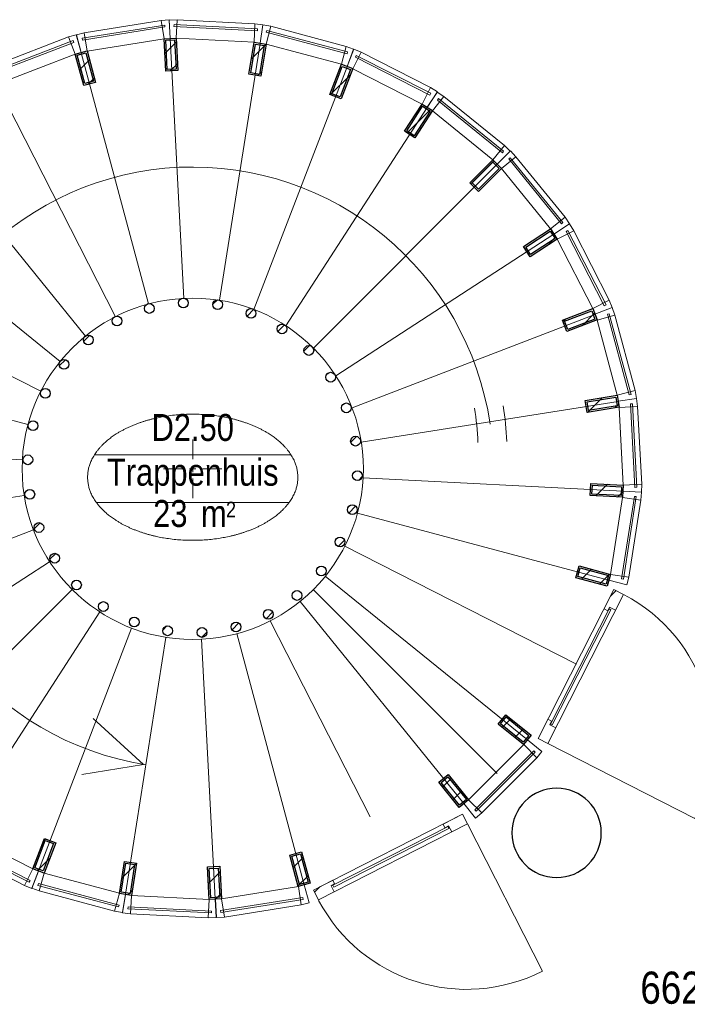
# Model space of a CAD drawing. Header units: millimetres. Extents: x -75976 to 232306, y 42824 to 140527.
# Tile 76 of 199: x 162237 to 166346, y 81215 to 87273. Entities that reach past the tile are written whole.
import ezdxf
from ezdxf.enums import TextEntityAlignment as Align

# ---------------------------------------------------------------- set-up
doc = ezdxf.new("R2010")
doc.units = ezdxf.units.MM
doc.header["$LTSCALE"] = 400
for name, color, linetype, lineweight in [('Binnenkozijnen', 140, 'Continuous', 15), ('Dimension', 7, 'Continuous', 9), ('mat-baksteen', 5, 'Continuous', 25), ('mat-beton (ihwg)', 5, 'Continuous', 25), ('mat-glas-hor', 140, 'Continuous', 15), ('mat-naaldhout', 140, 'Continuous', 15), ('mat-staal', 5, 'Continuous', 25), ('None', 7, 'Continuous', 9), ('Ruimtenummers', 5, 'Continuous', 25), ('Tekst', 140, 'Continuous', 15)]:
    doc.layers.add(name, color=color, linetype=linetype, lineweight=lineweight)
doc.layers.get('Dimension').off()
doc.styles.add('Arial Narrow', font='ARIALN.TTF', dxfattribs={"height": 222.25})

# ---------------------------------------------------------------- blocks, each defined once
blk = doc.blocks.new('*U594')
at = {"layer": 'mat-baksteen', "color": 43, "lineweight": 9}
for p, q in [((-6388.5, -1440), (-6388.5, -1560)), ((-6568.5, -1620), (-6448.5, -1620)), ((-6408.5, -1620), (-6368.5, -1620)), ((-6388.5, -1640), (-6388.5, -1600)), ((-6328.5, -1620), (-6208.5, -1620)), ((-6388.5, -1680), (-6388.5, -1800))]:
    blk.add_line(p, q, dxfattribs=at)
blk = doc.blocks.new('*X595')
at = {"layer": 'None', "lineweight": 9}
blk.add_line((-7209.5, -987), (-7171.7, -949.2), dxfattribs=at)
blk = doc.blocks.new('*X596')
at = {"layer": 'None', "lineweight": 25}
blk.add_line((-7389.7, -1591.4), (-7376.4, -1578.2), dxfattribs=at)
blk = doc.blocks.new('*X597')
at = {"layer": 'None', "lineweight": 9}
blk.add_line((-7414.1, -1757.2), (-7410.5, -1753.7), dxfattribs=at)
blk = doc.blocks.new('*X598')
at = {"layer": 'None', "lineweight": 9}
blk.add_line((-7364, -1990), (-7326.7, -1952.7), dxfattribs=at)
blk = doc.blocks.new('*X599')
at = {"layer": 'None', "lineweight": 9}
blk.add_line((-7267.4, -2176.3), (-7231.9, -2140.8), dxfattribs=at)
blk = doc.blocks.new('*X600')
at = {"layer": 'None', "lineweight": 9}
blk.add_line((-7131.6, -2323.2), (-7115, -2306.7), dxfattribs=at)
blk = doc.blocks.new('*X601')
at = {"layer": 'None', "lineweight": 9}
blk.add_line((-6573.1, -2613.3), (-6546.9, -2587.1), dxfattribs=at)
blk = doc.blocks.new('*X602')
at = {"layer": 'None', "lineweight": 9}
blk.add_line((-6333.9, -2657), (-6301.4, -2624.4), dxfattribs=at)
blk = doc.blocks.new('*X603')
at = {"layer": 'None', "lineweight": 25}
blk.add_line((-6146, -2610.5), (-6104.2, -2568.6), dxfattribs=at)
blk = doc.blocks.new('*X604')
at = {"layer": 'None', "lineweight": 9}
blk.add_line((-5937, -2542.9), (-5896.9, -2502.8), dxfattribs=at)
blk = doc.blocks.new('*X605')
at = {"layer": 'None', "lineweight": 9}
blk.add_line((-5492.5, -2098.4), (-5454, -2059.8), dxfattribs=at)
blk = doc.blocks.new('*X606')
at = {"layer": 'None', "lineweight": 25}
blk.add_line((-5428.3, -1892.7), (-5385.9, -1850.3), dxfattribs=at)
blk = doc.blocks.new('*X607')
at = {"layer": 'None', "lineweight": 9}
blk.add_line((-5368.1, -1691.1), (-5345.4, -1668.4), dxfattribs=at)
blk = doc.blocks.new('*X608')
at = {"layer": 'None', "lineweight": 9}
blk.add_line((-5416, -1456.2), (-5380.4, -1420.6), dxfattribs=at)
blk = doc.blocks.new('*X609')
at = {"layer": 'None', "lineweight": 9}
blk.add_line((-5563.5, -1038), (-5558.2, -1032.7), dxfattribs=at)
blk = doc.blocks.new('*X610')
at = {"layer": 'None', "lineweight": 9}
blk.add_line((-5703.9, -895.6), (-5670.6, -862.2), dxfattribs=at)
blk = doc.blocks.new('*X611')
at = {"layer": 'None', "lineweight": 9}
blk.add_line((-5865.6, -774.4), (-5824.5, -733.3), dxfattribs=at)
blk = doc.blocks.new('*X612')
at = {"layer": 'None', "lineweight": 9}
blk.add_line((-6054.3, -680.2), (-6012.7, -638.7), dxfattribs=at)
blk = doc.blocks.new('*X613')
at = {"layer": 'None', "lineweight": 9}
blk.add_line((-6264.5, -607.7), (-6236.5, -579.7), dxfattribs=at)
blk = doc.blocks.new('*X614')
at = {"layer": 'None', "lineweight": 9}
blk.add_line((-7059.7, -837.2), (-7021.3, -798.8), dxfattribs=at)
blk = doc.blocks.new('*U615')
at = {"layer": 'mat-staal', "lineweight": 25}
for centre in [(-6656.1, -633.6), (-6446.6, -599.4), (-6234.6, -609.6), (-6029.3, -663.6), (-6854, -710.6), (-5839.7, -759.2), (-7031.5, -827), (-5674.1, -892), (-7180.9, -977.8), (-5539.8, -1056.4), (-7295.8, -1156.3), (-5442.6, -1245.1), (-7371, -1354.8), (-5386.7, -1449.9), (-7403.2, -1564.7), (-5374.7, -1661.9), (-7391.2, -1776.6), (-5406.9, -1871.7), (-7335.3, -1981.4), (-5482.1, -2070.2), (-7238.1, -2170.1), (-5596.9, -2248.8), (-7103.8, -2334.5), (-5746.4, -2399.5), (-6938.2, -2467.4), (-6748.6, -2562.9), (-5923.9, -2516), (-6543.3, -2616.9), (-6331.3, -2627.1), (-6121.7, -2592.9)]:
    blk.add_circle(centre, 30, dxfattribs=at)
at = {"layer": 'None', "color": 43, "linetype": 'Continuous', "lineweight": 9}
for p, q in [((-6527.2, 1026.4), (-6443, -571.4)), ((-5974, 997.4), (-6223.8, -583)), ((-7074.4, 939.7), (-6659.9, -605.6)), ((-5438.8, 854), (-6011.8, -639.9)), ((-7591.6, 741.2), (-6864.8, -684.2)), ((-4945.2, 602.5), (-5816.3, -739.6)), ((-8056.2, 439.5), (-7049, -803.7)), ((-4514.7, 253.9), (-5645.7, -877.8)), ((-8448, 47.7), (-7204.3, -958.9)), ((-4166, -176.7), (-5507.7, -1048.5)), ((-8749.7, -416.9), (-7323.9, -1142.9)), ((-3914.5, -670.3), (-5408.1, -1244.1)), ((-8948.2, -934.1), (-7402.6, -1347.8)), ((-3771.1, -1205.4), (-5351.3, -1456.1)), ((-9034.9, -1481.3), (-7437.1, -1564.6)), ((-3742.1, -1758.7), (-5339.9, -1675.4)), ((-9005.9, -2034.6), (-7425.7, -1783.8)), ((-3828.8, -2305.8), (-5374.4, -1892.2)), ((-8862.5, -2569.7), (-7368.9, -1995.9)), ((-4027.3, -2823.1), (-5453.1, -2097.1)), ((-8611, -3063.3), (-7269.3, -2191.5)), ((-4329, -3287.7), (-5572.7, -2281.1)), ((-8262.3, -3493.8), (-7131.3, -2362.2)), ((-4514.6, -3493.8), (-5646.3, -2362.8)), ((-4720.8, -3679.4), (-5728, -2436.3)), ((-7831.8, -3842.5), (-6960.7, -2500.4)), ((-7338.2, -4094), (-6765.2, -2600.1)), ((-5297, -3762.2), (-5912.2, -2555.7)), ((-6803, -4237.4), (-6553.2, -2657)), ((-5702.6, -4179.7), (-6117.1, -2634.3)), ((-6249.8, -4266.4), (-6334, -2668.6))]:
    blk.add_line(p, q, dxfattribs=at)
at = {"layer": 'mat-staal'}
for name in ['*X613', '*X612', '*X611', '*X614', '*X610', '*X595', '*X609', '*X608', '*X596', '*X607', '*X597', '*X606', '*X598', '*X605', '*X599', '*X600', '*X604', '*X601', '*X603', '*X602']:
    blk.add_blockref(name, (0, 0), dxfattribs=at)
blk = doc.blocks.new('*X616')
at = {"layer": 'None', "lineweight": 5}
blk.add_line((-3817, -2402.8), (-3783.2, -2369), dxfattribs=at)
blk = doc.blocks.new('*U617')
at = {"layer": 'mat-glas-hor', "color": 140, "lineweight": 15}
blk.add_lwpolyline([(-4176.4, -3196.3), (-3815.9, -2487.8), (-3826.6, -2482.3), (-4187.1, -3190.8)], close=True, dxfattribs=at)
at = {"layer": 'mat-naaldhout', "color": 140, "linetype": 'Continuous', "lineweight": 15}
for points in [[(-3823.6, -2470.8), (-3834.9, -2493.1), (-3857.2, -2481.7), (-3796.4, -2362.3), (-3736.7, -2392.7), (-3786.1, -2489.8)], [(-4191.8, -3194.4), (-4180.4, -3172.1), (-4202.7, -3160.8), (-4263.5, -3280.2), (-4203.8, -3310.6), (-4154.3, -3213.4)]]:
    blk.add_lwpolyline(points, close=True, dxfattribs=at)
at = {"layer": 'None', "color": 43, "linetype": 'Continuous', "lineweight": 9}
blk.add_line((-3297.8, -3771.6), (-4203.8, -3310.6), dxfattribs=at)
at = {"layer": 'None', "color": 8, "lineweight": 5}
blk.add_lwpolyline([(-3796.4, -2362.3), (-3736.7, -2392.7), (-4203.8, -3310.6), (-4263.5, -3280.2)], close=True, dxfattribs=at)
at = {"layer": 'None', "color": 43, "linetype": 'Continuous', "lineweight": 9}
blk.add_arc((-4215.8, -3304.5), 1030, 333.03184, 62.06239, dxfattribs=at)
at = {"layer": 'mat-naaldhout', "color": 140}
blk.add_blockref('*X616', (0, 0), dxfattribs=at)
blk = doc.blocks.new('*U618')
at = {"layer": 'None', "color": 7}
blk.add_blockref('*U617', (0, 0), dxfattribs=at)
blk = doc.blocks.new('*U646')
at = {"layer": 'Binnenkozijnen', "color": 43, "lineweight": 9}
for p, q in [((-7152.5, 1037.5), (-7599.8, 865.2)), ((-7152.5, 1037.5), (-7111.5, 931.1)), ((-7111.5, 931.1), (-7558.9, 758.9)), ((-7599.8, 865.2), (-7558.9, 758.9))]:
    blk.add_line(p, q, dxfattribs=at)
at = {"layer": 'Binnenkozijnen', "lineweight": 15}
for p, q in [((-7125, 1014.8), (-7605, 830)), ((-7120.7, 1003.6), (-7600.7, 818.8)), ((-7125, 1014.8), (-7120.7, 1003.6)), ((-7605, 830), (-7600.7, 818.8))]:
    blk.add_line(p, q, dxfattribs=at)
at = {"layer": 'Binnenkozijnen', "color": 140, "lineweight": 15}
for points in [[(-7075.3, 940.8), (-7111.5, 931.1), (-7152.5, 1037.5), (-7104.9, 1050.9)], [(-7592.3, 741.8), (-7558.9, 758.9), (-7599.8, 865.2), (-7644.1, 843.3)]]:
    blk.add_lwpolyline(points, close=True, dxfattribs=at)
blk = doc.blocks.new('*X647')
at = {"layer": 'None', "lineweight": 9}
blk.add_line((-7085.4, 834.2), (-7024.2, 895.4), dxfattribs=at)
at = {"layer": 'None', "lineweight": 25}
blk.add_line((-7033.1, 745.1), (-6994.3, 783.9), dxfattribs=at)
blk = doc.blocks.new('*U648')
at = {"layer": 'mat-staal', "lineweight": 25}
for points in [[(-7111.5, 931.1), (-7039.1, 950.6), (-6987.2, 757.4), (-7059.6, 738)], [(-7099.2, 924), (-7046.1, 938.3), (-6999.4, 764.5), (-7052.5, 750.2)]]:
    blk.add_lwpolyline(points, close=True, dxfattribs=at)
at = {"layer": 'mat-staal'}
blk.add_blockref('*X647', (0, 0), dxfattribs=at)
blk = doc.blocks.new('*U649')
at = {"layer": 'Binnenkozijnen', "lineweight": 15}
for p, q in [((-6561.1, 1110.4), (-7069.1, 1029.4)), ((-6559.2, 1098.5), (-7067.2, 1017.6)), ((-6561.1, 1110.4), (-6559.2, 1098.5)), ((-7069.1, 1029.4), (-7067.2, 1017.6))]:
    blk.add_line(p, q, dxfattribs=at)
at = {"layer": 'Binnenkozijnen', "color": 43, "lineweight": 9}
for p, q in [((-6583.3, 1138.3), (-7056.7, 1062.8)), ((-6583.3, 1138.3), (-6565.3, 1025.7)), ((-7056.7, 1062.8), (-7038.7, 950.2)), ((-6565.3, 1025.7), (-7038.7, 950.2))]:
    blk.add_line(p, q, dxfattribs=at)
at = {"layer": 'Binnenkozijnen', "color": 140, "lineweight": 15}
for points in [[(-6527.9, 1027.7), (-6565.3, 1025.7), (-6583.3, 1138.3), (-6533.9, 1141.5)], [(-7074.9, 940.5), (-7038.7, 950.2), (-7056.7, 1062.8), (-7104.6, 1050.5)]]:
    blk.add_lwpolyline(points, close=True, dxfattribs=at)
blk = doc.blocks.new('*X650')
at = {"layer": 'None', "lineweight": 25}
blk.add_line((-6560.5, 934.9), (-6489.2, 1006.2), dxfattribs=at)
at = {"layer": 'None', "lineweight": 9}
blk.add_line((-6526.5, 827.5), (-6482, 871.9), dxfattribs=at)
blk = doc.blocks.new('*U651')
at = {"layer": 'mat-staal', "lineweight": 25}
for points in [[(-6565.3, 1025.7), (-6490.4, 1029.7), (-6479.8, 829.9), (-6554.7, 826)], [(-6554.8, 1016.2), (-6499.9, 1019.1), (-6490.3, 839.4), (-6545.2, 836.5)]]:
    blk.add_lwpolyline(points, close=True, dxfattribs=at)
at = {"layer": 'mat-staal'}
blk.add_blockref('*X650', (0, 0), dxfattribs=at)
blk = doc.blocks.new('*U652')
at = {"layer": 'Binnenkozijnen', "lineweight": 15}
for p, q in [((-6503.3, 1113), (-6504, 1101)), ((-5990.3, 1074.6), (-6504, 1101)), ((-5989.6, 1086.6), (-6503.3, 1113)), ((-5989.6, 1086.6), (-5990.3, 1074.6))]:
    blk.add_line(p, q, dxfattribs=at)
at = {"layer": 'Binnenkozijnen', "color": 43, "lineweight": 9}
for p, q in [((-6484.3, 1143.1), (-6490.1, 1029.2)), ((-6005.5, 1118.5), (-6484.3, 1143.1)), ((-6005.5, 1118.5), (-6011.4, 1004.6)), ((-6011.4, 1004.6), (-6490.1, 1029.2))]:
    blk.add_line(p, q, dxfattribs=at)
at = {"layer": 'Binnenkozijnen', "color": 140, "lineweight": 15}
for points in [[(-6527.6, 1027.2), (-6490.1, 1029.2), (-6484.3, 1143.1), (-6533.7, 1141.1)], [(-5974.3, 998.8), (-6011.4, 1004.6), (-6005.5, 1118.5), (-5956.6, 1111.4)]]:
    blk.add_lwpolyline(points, close=True, dxfattribs=at)
blk = doc.blocks.new('*X653')
at = {"layer": 'None', "lineweight": 25}
blk.add_line((-6027.5, 902.1), (-5937.4, 992.2), dxfattribs=at)
at = {"layer": 'None', "lineweight": 9}
blk.add_line((-5989.5, 798.7), (-5963.9, 824.4), dxfattribs=at)
blk = doc.blocks.new('*U654')
at = {"layer": 'mat-staal', "lineweight": 25}
for points in [[(-6011.4, 1004.6), (-5937.3, 992.9), (-5968.4, 795.4), (-6042.5, 807.1)], [(-6003.1, 993.2), (-5948.7, 984.6), (-5976.8, 806.8), (-6031.1, 815.4)]]:
    blk.add_lwpolyline(points, close=True, dxfattribs=at)
at = {"layer": 'mat-staal'}
blk.add_blockref('*X653', (0, 0), dxfattribs=at)
blk = doc.blocks.new('*U655')
at = {"layer": 'Binnenkozijnen', "color": 43, "lineweight": 9}
for p, q in [((-5907.7, 1102.6), (-5937.1, 992.5)), ((-5444.5, 979), (-5907.7, 1102.6)), ((-5473.9, 868.9), (-5937.1, 992.5)), ((-5444.5, 979), (-5473.9, 868.9))]:
    blk.add_line(p, q, dxfattribs=at)
at = {"layer": 'Binnenkozijnen', "lineweight": 15}
for p, q in [((-5932.6, 1077.2), (-5935.7, 1065.6)), ((-5438.7, 932.9), (-5935.7, 1065.6)), ((-5435.6, 944.5), (-5932.6, 1077.2)), ((-5435.6, 944.5), (-5438.7, 932.9))]:
    blk.add_line(p, q, dxfattribs=at)
at = {"layer": 'Binnenkozijnen', "color": 140, "lineweight": 15}
for points in [[(-5974.1, 998.3), (-5937.1, 992.5), (-5907.7, 1102.6), (-5956.4, 1110.9)], [(-5438.9, 855.4), (-5473.9, 868.9), (-5444.5, 979), (-5398.1, 961.9)]]:
    blk.add_lwpolyline(points, close=True, dxfattribs=at)
blk = doc.blocks.new('*X656')
at = {"layer": 'None', "lineweight": 9}
blk.add_line((-5541.8, 680.7), (-5418.4, 804.1), dxfattribs=at)
blk = doc.blocks.new('*U657')
at = {"layer": 'mat-staal', "lineweight": 25}
for points in [[(-5473.9, 868.9), (-5403.9, 842), (-5475.4, 655.3), (-5545.5, 682.1)], [(-5468.2, 855.9), (-5416.8, 836.3), (-5481.2, 668.2), (-5532.6, 687.8)]]:
    blk.add_lwpolyline(points, close=True, dxfattribs=at)
at = {"layer": 'mat-staal'}
blk.add_blockref('*X656', (0, 0), dxfattribs=at)
blk = doc.blocks.new('*U658')
at = {"layer": 'Binnenkozijnen', "color": 43, "lineweight": 9}
for p, q in [((-5352.1, 943.1), (-5403.7, 841.5)), ((-4924.7, 725.9), (-5352.1, 943.1)), ((-4976.4, 624.3), (-5403.7, 841.5)), ((-4924.7, 725.9), (-4976.4, 624.3))]:
    blk.add_line(p, q, dxfattribs=at)
at = {"layer": 'Binnenkozijnen', "lineweight": 15}
for p, q in [((-5381.7, 923.4), (-5387.2, 912.7)), ((-4928.6, 679.6), (-5387.2, 912.7)), ((-4923.2, 690.3), (-5381.7, 923.4)), ((-4923.2, 690.3), (-4928.6, 679.6))]:
    blk.add_line(p, q, dxfattribs=at)
at = {"layer": 'Binnenkozijnen', "color": 140, "lineweight": 15}
for points in [[(-5438.8, 854.9), (-5403.7, 841.5), (-5352.1, 943.1), (-5398, 961.4)], [(-4944.9, 603.9), (-4976.4, 624.3), (-4924.7, 725.9), (-4882.9, 699.5)]]:
    blk.add_lwpolyline(points, close=True, dxfattribs=at)
blk = doc.blocks.new('*X659')
at = {"layer": 'None', "lineweight": 25}
blk.add_line((-5069.3, 446.1), (-4924.7, 590.7), dxfattribs=at)
blk = doc.blocks.new('*U660')
at = {"layer": 'mat-staal', "lineweight": 25}
for points in [[(-4976.4, 624.3), (-4913.5, 583.5), (-5022.3, 415.7), (-5085.2, 456.5)], [(-4973.5, 610.5), (-4927.3, 580.5), (-5025.2, 429.5), (-5071.4, 459.4)]]:
    blk.add_lwpolyline(points, close=True, dxfattribs=at)
at = {"layer": 'mat-staal'}
blk.add_blockref('*X659', (0, 0), dxfattribs=at)
blk = doc.blocks.new('*U661')
at = {"layer": 'Binnenkozijnen', "color": 43, "lineweight": 9}
for p, q in [((-4842.2, 670.5), (-4913.9, 581.8)), ((-4469.5, 369), (-4842.2, 670.5)), ((-4541.2, 280.4), (-4913.9, 581.8)), ((-4469.5, 369), (-4541.2, 280.4))]:
    blk.add_line(p, q, dxfattribs=at)
at = {"layer": 'Binnenkozijnen', "lineweight": 15}
for p, q in [((-4875.3, 657.4), (-4882.9, 648.1)), ((-4482.9, 324.6), (-4882.9, 648.1)), ((-4475.4, 333.9), (-4875.3, 657.4)), ((-4475.4, 333.9), (-4482.9, 324.6))]:
    blk.add_line(p, q, dxfattribs=at)
at = {"layer": 'Binnenkozijnen', "color": 140, "lineweight": 15}
for points in [[(-4945.4, 602.2), (-4913.9, 581.8), (-4842.2, 670.5), (-4883.3, 697.9)], [(-4514.7, 253.9), (-4541.2, 280.4), (-4469.5, 369), (-4434.1, 334.5)]]:
    blk.add_lwpolyline(points, close=True, dxfattribs=at)
blk = doc.blocks.new('*X662')
at = {"layer": 'None', "lineweight": 9}
blk.add_line((-4676, 132.3), (-4534.6, 273.8), dxfattribs=at)
blk = doc.blocks.new('*U663')
at = {"layer": 'mat-staal', "lineweight": 25}
for points in [[(-4541.2, 280.4), (-4488.1, 227.4), (-4629.5, 85.9), (-4682.6, 138.9)], [(-4541.2, 266.2), (-4502.3, 227.3), (-4629.5, 100), (-4668.4, 138.9)]]:
    blk.add_lwpolyline(points, close=True, dxfattribs=at)
at = {"layer": 'mat-staal'}
blk.add_blockref('*X662', (0, 0), dxfattribs=at)
blk = doc.blocks.new('*U664')
at = {"layer": 'Binnenkozijnen', "color": 43, "lineweight": 9}
for p, q in [((-4399.2, 300.1), (-4487.8, 228.2)), ((-4097.2, -72.2), (-4399.2, 300.1)), ((-4185.7, -144), (-4487.8, 228.2)), ((-4097.2, -72.2), (-4185.7, -144))]:
    blk.add_line(p, q, dxfattribs=at)
at = {"layer": 'Binnenkozijnen', "lineweight": 15}
for p, q in [((-4434.3, 294.1), (-4443.7, 286.6)), ((-4119.5, -112.9), (-4443.7, 286.6)), ((-4110.2, -105.3), (-4434.3, 294.1)), ((-4110.2, -105.3), (-4119.5, -112.9))]:
    blk.add_line(p, q, dxfattribs=at)
at = {"layer": 'Binnenkozijnen', "color": 140, "lineweight": 15}
for points in [[(-4514.3, 254.7), (-4487.8, 228.2), (-4399.2, 300.1), (-4433.8, 335.4)], [(-4165.3, -175.5), (-4185.7, -144), (-4097.2, -72.2), (-4069.7, -113.3)]]:
    blk.add_lwpolyline(points, close=True, dxfattribs=at)
blk = doc.blocks.new('*X665')
at = {"layer": 'None', "lineweight": 9}
blk.add_line((-4207.4, -247.6), (-4153.4, -193.6), dxfattribs=at)
blk = doc.blocks.new('*U666')
at = {"layer": 'mat-staal', "lineweight": 25}
for points in [[(-4185.7, -144), (-4144.8, -206.9), (-4312.5, -315.9), (-4353.4, -253.1)], [(-4188.6, -157.9), (-4158.6, -204), (-4309.5, -302.1), (-4339.5, -256)]]:
    blk.add_lwpolyline(points, close=True, dxfattribs=at)
at = {"layer": 'mat-staal'}
blk.add_blockref('*X665', (0, 0), dxfattribs=at)
blk = doc.blocks.new('*U667')
at = {"layer": 'Binnenkozijnen', "color": 43, "lineweight": 9}
for p, q in [((-4043.5, -155.5), (-4145, -207.3)), ((-3825.5, -582.4), (-4043.5, -155.5)), ((-3927, -634.3), (-4145, -207.3)), ((-3825.5, -582.4), (-3927, -634.3))]:
    blk.add_line(p, q, dxfattribs=at)
at = {"layer": 'Binnenkozijnen', "lineweight": 15}
for p, q in [((-4079.1, -154), (-4089.8, -159.5)), ((-3855.8, -617.5), (-4089.8, -159.5)), ((-3845.1, -612.1), (-4079.1, -154)), ((-3845.1, -612.1), (-3855.8, -617.5))]:
    blk.add_line(p, q, dxfattribs=at)
at = {"layer": 'Binnenkozijnen', "color": 140, "lineweight": 15}
for points in [[(-4165.5, -175.9), (-4145, -207.3), (-4043.5, -155.5), (-4070, -113.7)], [(-3913.5, -669.3), (-3927, -634.3), (-3825.5, -582.4), (-3807.1, -628.3)]]:
    blk.add_lwpolyline(points, close=True, dxfattribs=at)
blk = doc.blocks.new('*X668')
at = {"layer": 'None', "lineweight": 25}
blk.add_line((-3992.5, -739.8), (-3915.9, -663.2), dxfattribs=at)
at = {"layer": 'None', "lineweight": 9}
blk.add_line((-4109.9, -715.8), (-4091.8, -697.6), dxfattribs=at)
blk = doc.blocks.new('*U669')
at = {"layer": 'mat-staal', "lineweight": 25}
for points in [[(-3927, -634.3), (-3900, -704.3), (-4086.7, -776.1), (-4113.6, -706.1)], [(-3932.7, -647.2), (-3913, -698.5), (-4081, -763.1), (-4100.7, -711.8)]]:
    blk.add_lwpolyline(points, close=True, dxfattribs=at)
at = {"layer": 'mat-staal'}
blk.add_blockref('*X668', (0, 0), dxfattribs=at)
blk = doc.blocks.new('*U670')
at = {"layer": 'Binnenkozijnen', "lineweight": 15}
for p, q in [((-3824.8, -666.2), (-3836.4, -669.3)), ((-3691.1, -1162.9), (-3824.8, -666.2)), ((-3702.7, -1166), (-3836.4, -669.3)), ((-3691.1, -1162.9), (-3702.7, -1166))]:
    blk.add_line(p, q, dxfattribs=at)
at = {"layer": 'Binnenkozijnen', "color": 43, "lineweight": 9}
for p, q in [((-3790.3, -675), (-3900.4, -704.6)), ((-3775.8, -1167.6), (-3900.4, -704.6)), ((-3665.7, -1137.9), (-3790.3, -675)), ((-3665.7, -1137.9), (-3775.8, -1167.6))]:
    blk.add_line(p, q, dxfattribs=at)
at = {"layer": 'Binnenkozijnen', "color": 140, "lineweight": 15}
for points in [[(-3913.9, -669.7), (-3900.4, -704.6), (-3790.3, -675), (-3807.5, -628.7)], [(-3769.9, -1204.6), (-3775.8, -1167.6), (-3665.7, -1137.9), (-3657.3, -1186.7)]]:
    blk.add_lwpolyline(points, close=True, dxfattribs=at)
blk = doc.blocks.new('*X671')
at = {"layer": 'None', "lineweight": 25}
blk.add_line((-3959.8, -1272.8), (-3869.5, -1182.5), dxfattribs=at)
at = {"layer": 'None', "lineweight": 9}
blk.add_line((-3791.6, -1246), (-3767.2, -1221.6), dxfattribs=at)
blk = doc.blocks.new('*U672')
at = {"layer": 'mat-staal', "lineweight": 25}
for points in [[(-3775.8, -1167.6), (-3764, -1241.6), (-3961.5, -1273.1), (-3973.3, -1199)], [(-3784.1, -1179), (-3775.5, -1233.3), (-3953.2, -1261.6), (-3961.9, -1207.3)]]:
    blk.add_lwpolyline(points, close=True, dxfattribs=at)
at = {"layer": 'mat-staal'}
blk.add_blockref('*X671', (0, 0), dxfattribs=at)
blk = doc.blocks.new('*U673')
at = {"layer": 'Binnenkozijnen', "color": 43, "lineweight": 9}
for p, q in [((-3650.6, -1235.9), (-3764.4, -1242)), ((-3738.8, -1720.7), (-3764.4, -1242)), ((-3625, -1714.6), (-3650.6, -1235.9)), ((-3625, -1714.6), (-3738.8, -1720.7))]:
    blk.add_line(p, q, dxfattribs=at)
at = {"layer": 'Binnenkozijnen', "lineweight": 15}
for p, q in [((-3682.5, -1220.1), (-3694.5, -1220.7)), ((-3667, -1734.3), (-3694.5, -1220.7)), ((-3655, -1733.7), (-3682.5, -1220.1)), ((-3655, -1733.7), (-3667, -1734.3))]:
    blk.add_line(p, q, dxfattribs=at)
at = {"layer": 'Binnenkozijnen', "color": 140, "lineweight": 15}
for points in [[(-3770.3, -1204.9), (-3764.4, -1242), (-3650.6, -1235.9), (-3657.8, -1187)], [(-3740.8, -1758.1), (-3738.8, -1720.7), (-3625, -1714.6), (-3626.9, -1764)]]:
    blk.add_lwpolyline(points, close=True, dxfattribs=at)
blk = doc.blocks.new('*X674')
at = {"layer": 'None', "lineweight": 25}
blk.add_line((-3908.3, -1787), (-3836.9, -1715.6), dxfattribs=at)
at = {"layer": 'None', "lineweight": 9}
blk.add_line((-3773.9, -1794), (-3740.9, -1761), dxfattribs=at)
blk = doc.blocks.new('*U675')
at = {"layer": 'mat-staal', "lineweight": 25}
for points in [[(-3738.8, -1720.7), (-3742.7, -1795.6), (-3942.5, -1785.2), (-3938.6, -1710.3)], [(-3749.4, -1730.1), (-3752.2, -1785.1), (-3932, -1775.8), (-3929.1, -1720.8)]]:
    blk.add_lwpolyline(points, close=True, dxfattribs=at)
at = {"layer": 'mat-staal'}
blk.add_blockref('*X674', (0, 0), dxfattribs=at)
blk = doc.blocks.new('*U676')
at = {"layer": 'Binnenkozijnen', "color": 43, "lineweight": 9}
for p, q in [((-3817.7, -2269.4), (-3743.2, -1795.8)), ((-3630.6, -1813.5), (-3743.2, -1795.8)), ((-3705.1, -2287.1), (-3630.6, -1813.5)), ((-3705.1, -2287.1), (-3817.7, -2269.4))]:
    blk.add_line(p, q, dxfattribs=at)
at = {"layer": 'Binnenkozijnen', "lineweight": 15}
for p, q in [((-3750.3, -2297.7), (-3670.3, -1789.5)), ((-3738.4, -2299.5), (-3658.5, -1791.4)), ((-3658.5, -1791.4), (-3670.3, -1789.5)), ((-3738.4, -2299.5), (-3750.3, -2297.7))]:
    blk.add_line(p, q, dxfattribs=at)
at = {"layer": 'Binnenkozijnen', "color": 140, "lineweight": 15}
for points in [[(-3741.3, -1758.3), (-3743.2, -1795.8), (-3630.6, -1813.5), (-3627.4, -1764.2)], [(-3827.4, -2305.6), (-3817.7, -2269.4), (-3705.1, -2287.1), (-3717.2, -2335)]]:
    blk.add_lwpolyline(points, close=True, dxfattribs=at)
blk = doc.blocks.new('*X677')
at = {"layer": 'None', "lineweight": 9}
blk.add_line((-3996.3, -2299.3), (-3935.1, -2238), dxfattribs=at)
at = {"layer": 'None', "lineweight": 25}
blk.add_line((-3884.7, -2329.1), (-3823.5, -2267.8), dxfattribs=at)
blk = doc.blocks.new('*U678')
at = {"layer": 'mat-staal', "lineweight": 25}
for points in [[(-3817.7, -2269.4), (-3837, -2341.8), (-4030.3, -2290.2), (-4010.9, -2217.7)], [(-3829.9, -2276.4), (-3844.1, -2329.6), (-4018, -2283.1), (-4003.8, -2230)]]:
    blk.add_lwpolyline(points, close=True, dxfattribs=at)
at = {"layer": 'mat-staal'}
blk.add_blockref('*X677', (0, 0), dxfattribs=at)
blk = doc.blocks.new('*U679')
at = {"layer": 'Binnenkozijnen', "color": 43, "lineweight": 9}
for p, q in [((-7332.6, -4217.6), (-7303.2, -4107.4)), ((-7303.2, -4107.4), (-6840, -4231.2)), ((-7332.6, -4217.6), (-6869.5, -4341.4)), ((-6869.5, -4341.4), (-6840, -4231.2))]:
    blk.add_line(p, q, dxfattribs=at)
at = {"layer": 'Binnenkozijnen', "lineweight": 15}
for p, q in [((-7341.5, -4183.1), (-7338.4, -4171.5)), ((-7338.4, -4171.5), (-6841.5, -4304.3)), ((-7341.5, -4183.1), (-6844.6, -4315.9)), ((-6844.6, -4315.9), (-6841.5, -4304.3))]:
    blk.add_line(p, q, dxfattribs=at)
at = {"layer": 'Binnenkozijnen', "color": 140, "lineweight": 15}
for points in [[(-7338.2, -4094), (-7303.2, -4107.4), (-7332.6, -4217.6), (-7379, -4200.4)], [(-6803, -4237.1), (-6840, -4231.2), (-6869.5, -4341.4), (-6820.7, -4349.7)]]:
    blk.add_lwpolyline(points, close=True, dxfattribs=at)
blk = doc.blocks.new('*X680')
at = {"layer": 'None', "lineweight": 9}
blk.add_line((-7310, -3915.9), (-7291.7, -3897.6), dxfattribs=at)
at = {"layer": 'None', "lineweight": 25}
blk.add_line((-7344.3, -4091.6), (-7267.7, -4015), dxfattribs=at)
blk = doc.blocks.new('*U681')
at = {"layer": 'mat-staal', "lineweight": 25}
for points in [[(-7303.2, -4107.4), (-7373.2, -4080.6), (-7301.6, -3893.8), (-7231.5, -3920.7)], [(-7308.9, -4094.5), (-7360.3, -4074.8), (-7295.8, -3906.8), (-7244.4, -3926.4)]]:
    blk.add_lwpolyline(points, close=True, dxfattribs=at)
at = {"layer": 'mat-staal'}
blk.add_blockref('*X680', (0, 0), dxfattribs=at)
blk = doc.blocks.new('*U682')
at = {"layer": 'Binnenkozijnen', "color": 43, "lineweight": 9}
for p, q in [((-7852.2, -3965.9), (-7800.5, -3864.3)), ((-7800.5, -3864.3), (-7373.2, -4081.5)), ((-7852.2, -3965.9), (-7424.8, -4183.1)), ((-7424.8, -4183.1), (-7373.2, -4081.5))]:
    blk.add_line(p, q, dxfattribs=at)
at = {"layer": 'Binnenkozijnen', "lineweight": 15}
for p, q in [((-7853.7, -3930.4), (-7848.3, -3919.7)), ((-7853.7, -3930.4), (-7395.2, -4163.4)), ((-7848.3, -3919.7), (-7389.7, -4152.7)), ((-7395.2, -4163.4), (-7389.7, -4152.7))]:
    blk.add_line(p, q, dxfattribs=at)
at = {"layer": 'Binnenkozijnen', "color": 140, "lineweight": 15}
for points in [[(-7832, -3843.9), (-7800.5, -3864.3), (-7852.2, -3965.9), (-7894, -3939.6)], [(-7338.1, -4094.9), (-7373.2, -4081.5), (-7424.8, -4183.1), (-7378.9, -4201.4)]]:
    blk.add_lwpolyline(points, close=True, dxfattribs=at)
blk = doc.blocks.new('*X688')
at = {"layer": 'None', "lineweight": 9}
blk.add_line((-5770.1, -4073.1), (-5708.9, -4011.9), dxfattribs=at)
at = {"layer": 'None', "lineweight": 25}
blk.add_line((-5740.2, -4184.6), (-5679, -4123.4), dxfattribs=at)
blk = doc.blocks.new('*U689')
at = {"layer": 'mat-staal', "lineweight": 25}
for points in [[(-5666.5, -4170), (-5738.9, -4189.4), (-5790.7, -3996.3), (-5718.3, -3976.8)], [(-5678.7, -4162.9), (-5731.9, -4177.2), (-5778.5, -4003.3), (-5725.4, -3989.1)]]:
    blk.add_lwpolyline(points, close=True, dxfattribs=at)
at = {"layer": 'mat-staal'}
blk.add_blockref('*X688', (0, 0), dxfattribs=at)
blk = doc.blocks.new('*U690')
at = {"layer": 'Binnenkozijnen', "color": 43, "lineweight": 9}
for p, q in [((-6211.8, -4265.6), (-5738.4, -4190.2)), ((-5720.4, -4302.8), (-5738.4, -4190.2)), ((-6193.8, -4378.2), (-6211.8, -4265.6)), ((-6193.8, -4378.2), (-5720.4, -4302.8))]:
    blk.add_line(p, q, dxfattribs=at)
at = {"layer": 'Binnenkozijnen', "lineweight": 15}
for p, q in [((-6217.9, -4338.5), (-5709.9, -4257.6)), ((-6216, -4350.4), (-5708, -4269.4)), ((-5708, -4269.4), (-5709.9, -4257.6)), ((-6216, -4350.4), (-6217.9, -4338.5))]:
    blk.add_line(p, q, dxfattribs=at)
at = {"layer": 'Binnenkozijnen', "color": 140, "lineweight": 15}
for points in [[(-5702.1, -4180.4), (-5738.4, -4190.2), (-5720.4, -4302.8), (-5672.5, -4290.5)], [(-6249.2, -4267.6), (-6211.8, -4265.6), (-6193.8, -4378.2), (-6243.1, -4381.5)]]:
    blk.add_lwpolyline(points, close=True, dxfattribs=at)
blk = doc.blocks.new('*X691')
at = {"layer": 'None', "lineweight": 25}
blk.add_line((-6291.9, -4170.6), (-6220.6, -4099.3), dxfattribs=at)
at = {"layer": 'None', "lineweight": 9}
blk.add_line((-6247.4, -4267.5), (-6213.5, -4233.6), dxfattribs=at)
blk = doc.blocks.new('*U692')
at = {"layer": 'mat-staal', "lineweight": 25}
for points in [[(-6211.8, -4265.6), (-6286.7, -4269.6), (-6297.3, -4069.9), (-6222.4, -4065.9)], [(-6222.3, -4256.2), (-6277.2, -4259.1), (-6286.7, -4079.4), (-6231.8, -4076.4)]]:
    blk.add_lwpolyline(points, close=True, dxfattribs=at)
at = {"layer": 'mat-staal'}
blk.add_blockref('*X691', (0, 0), dxfattribs=at)
blk = doc.blocks.new('*U693')
at = {"layer": 'Binnenkozijnen', "color": 43, "lineweight": 9}
for p, q in [((-6771.5, -4358.4), (-6765.7, -4244.6)), ((-6765.7, -4244.6), (-6286.9, -4269.2)), ((-6292.8, -4383), (-6286.9, -4269.2)), ((-6771.5, -4358.4), (-6292.8, -4383))]:
    blk.add_line(p, q, dxfattribs=at)
at = {"layer": 'Binnenkozijnen', "lineweight": 15}
for p, q in [((-6787.4, -4326.6), (-6786.8, -4314.6)), ((-6787.4, -4326.6), (-6273.7, -4353)), ((-6786.8, -4314.6), (-6273.1, -4341)), ((-6273.7, -4353), (-6273.1, -4341))]:
    blk.add_line(p, q, dxfattribs=at)
at = {"layer": 'Binnenkozijnen', "color": 140, "lineweight": 15}
for points in [[(-6802.7, -4238.7), (-6765.7, -4244.6), (-6771.5, -4358.4), (-6820.5, -4351.4)], [(-6249.5, -4267.2), (-6286.9, -4269.2), (-6292.8, -4383), (-6243.4, -4381)]]:
    blk.add_lwpolyline(points, close=True, dxfattribs=at)
blk = doc.blocks.new('*X694')
at = {"layer": 'None', "lineweight": 25}
blk.add_line((-6824.8, -4137.8), (-6734.6, -4047.6), dxfattribs=at)
at = {"layer": 'None', "lineweight": 9}
blk.add_line((-6786.8, -4241.2), (-6761.1, -4215.5), dxfattribs=at)
blk = doc.blocks.new('*U695')
at = {"layer": 'mat-staal', "lineweight": 25}
for points in [[(-6765.7, -4244.6), (-6839.8, -4232.9), (-6808.6, -4035.3), (-6734.5, -4047)], [(-6774, -4233.1), (-6828.3, -4224.6), (-6800.3, -4046.8), (-6746, -4055.3)]]:
    blk.add_lwpolyline(points, close=True, dxfattribs=at)
at = {"layer": 'mat-staal'}
blk.add_blockref('*X694', (0, 0), dxfattribs=at)
blk = doc.blocks.new('*X696')
at = {"layer": 'None', "lineweight": 25}
blk.add_line((-4483.7, -3210.9), (-4430.4, -3157.6), dxfattribs=at)
at = {"layer": 'None', "lineweight": 9}
blk.add_line((-4405.5, -3274.1), (-4352.2, -3220.8), dxfattribs=at)
blk = doc.blocks.new('*U697')
at = {"layer": 'mat-staal', "lineweight": 25}
for points in [[(-4305.5, -3258.6), (-4352.7, -3316.9), (-4508.1, -3191.1), (-4461, -3132.8)], [(-4319.6, -3260.1), (-4354.2, -3302.8), (-4494.1, -3189.6), (-4459.5, -3146.8)]]:
    blk.add_lwpolyline(points, close=True, dxfattribs=at)
at = {"layer": 'mat-staal'}
blk.add_blockref('*X696', (0, 0), dxfattribs=at)
blk = doc.blocks.new('*U698')
at = {"layer": 'Binnenkozijnen', "color": 43, "lineweight": 9}
for p, q in [((-4690.4, -3656.5), (-4351.8, -3317.2)), ((-4271.1, -3397.7), (-4351.8, -3317.2)), ((-4609.7, -3737), (-4271.1, -3397.7)), ((-4609.7, -3737), (-4690.4, -3656.5))]:
    blk.add_line(p, q, dxfattribs=at)
at = {"layer": 'Binnenkozijnen', "lineweight": 15}
for p, q in [((-4652.5, -3719), (-4289.2, -3354.9)), ((-4644, -3727.5), (-4280.7, -3363.4)), ((-4280.7, -3363.4), (-4289.2, -3354.9)), ((-4644, -3727.5), (-4652.5, -3719))]:
    blk.add_line(p, q, dxfattribs=at)
at = {"layer": 'Binnenkozijnen', "color": 140, "lineweight": 15}
for points in [[(-4328.2, -3288), (-4351.8, -3317.2), (-4271.1, -3397.7), (-4239.5, -3359.6)], [(-4719.6, -3680.1), (-4690.4, -3656.5), (-4609.7, -3737), (-4647.7, -3768.6)]]:
    blk.add_lwpolyline(points, close=True, dxfattribs=at)
blk = doc.blocks.new('*X699')
at = {"layer": 'None', "lineweight": 25}
blk.add_line((-4850.7, -3577.9), (-4797.4, -3524.6), dxfattribs=at)
at = {"layer": 'None', "lineweight": 9}
blk.add_line((-4787.4, -3656), (-4734.1, -3602.7), dxfattribs=at)
blk = doc.blocks.new('*U700')
at = {"layer": 'mat-staal', "lineweight": 25}
for points in [[(-4690.4, -3656.5), (-4748.7, -3703.7), (-4874.7, -3548.4), (-4816.4, -3501.1)], [(-4704.5, -3655), (-4747.2, -3689.7), (-4860.6, -3549.8), (-4817.9, -3515.2)]]:
    blk.add_lwpolyline(points, close=True, dxfattribs=at)
at = {"layer": 'mat-staal'}
blk.add_blockref('*X699', (0, 0), dxfattribs=at)
blk = doc.blocks.new('*X701')
at = {"layer": 'None', "lineweight": 5}
blk.add_line((-5639.4, -4225.2), (-5607.2, -4193), dxfattribs=at)
blk = doc.blocks.new('*U702')
at = {"layer": 'mat-glas-hor', "color": 140, "lineweight": 15}
blk.add_lwpolyline([(-4812, -3832.2), (-5520.3, -4193.1), (-5525.8, -4182.4), (-4817.4, -3821.5)], close=True, dxfattribs=at)
at = {"layer": 'mat-naaldhout', "color": 140, "linetype": 'Continuous', "lineweight": 15}
for points in [[(-4813.9, -3816.9), (-4836.2, -3828.2), (-4847.5, -3805.9), (-4728.1, -3745.1), (-4697.7, -3804.8), (-4794.8, -3854.3)], [(-5537.3, -4185.5), (-5515, -4174.1), (-5526.4, -4151.8), (-5645.8, -4212.7), (-5615.4, -4272.4), (-5518.2, -4222.9)]]:
    blk.add_lwpolyline(points, close=True, dxfattribs=at)
at = {"layer": 'None', "color": 43, "linetype": 'Continuous', "lineweight": 9}
blk.add_line((-4236.2, -4710.5), (-4697.7, -3804.8), dxfattribs=at)
at = {"layer": 'None', "color": 8, "lineweight": 5}
blk.add_lwpolyline([(-5645.8, -4212.7), (-5615.4, -4272.4), (-4697.7, -3804.8), (-4728.1, -3745.1)], close=True, dxfattribs=at)
at = {"layer": 'None', "color": 43, "linetype": 'Continuous', "lineweight": 9}
blk.add_arc((-4703.8, -3792.8), 1030, 207.96879, 296.99934, dxfattribs=at)
at = {"layer": 'mat-naaldhout', "color": 140}
blk.add_blockref('*X701', (0, 0), dxfattribs=at)
blk = doc.blocks.new('*U703')
at = {"layer": 'None', "color": 7}
blk.add_blockref('*U702', (0, 0), dxfattribs=at)
blk = doc.blocks.new('*U704')
at = {"layer": 'None', "color": 43, "linetype": 'Continuous', "lineweight": 9}
for q in [(-7001, -3155.4), (-7070.8, -3501.8)]:
    blk.add_line((-6691.4, -3438.4), q, dxfattribs=at)
at = {"layer": 'None', "color": 140, "linetype": 'Continuous', "lineweight": 15}
blk.add_circle((-6388.5, -1620), 1050, dxfattribs=at)
blk.add_circle((-6388.5, -1620), 1050, dxfattribs=at)
at = {"layer": 'None', "color": 43, "linetype": 'Continuous', "lineweight": 9}
for centre, radius, start, end in [((-6388.9, -1613.3), 1850, 8.32617, 261.03999), ((-6117.9, -1506.4), 1485.7, 1.87329, 10.06923), ((-6117.9, -1506.4), 1662.5, 1.87329, 9.44502)]:
    blk.add_arc(centre, radius, start, end, dxfattribs=at)
at = {"layer": 'Dimension', "color": 7}
blk.add_blockref('*U594', (0, 0), dxfattribs=at)
at = {"layer": 'None', "color": 7}
for name in ['*U649', '*U652', '*U655', '*U646', '*U615', '*U651', '*U654', '*U648', '*U658', '*U657', '*U661', '*U660', '*U664', '*U663', '*U667', '*U666', '*U669', '*U670', '*U672', '*U673', '*U675', '*U676', '*U678', '*U618', '*U697', '*U698', '*U700', '*U703', '*U682', '*U681', '*U689', '*U695', '*U679', '*U692', '*U693', '*U690']:
    blk.add_blockref(name, (0, 0), dxfattribs=at)
blk = doc.blocks.new('Kolom O 550')
at = {"layer": 'mat-beton (ihwg)', "lineweight": 25}
blk.add_circle((0, 0), 275, dxfattribs=at)
blk = doc.blocks.new('Ruimtenummer UV 50')
at = {"layer": 'Ruimtenummers', "color": 8, "lineweight": 5}
for p, q in [((602.2, 156.5), (-602.3, 156.5)), ((594.7, -137.5), (-594.8, -137.5))]:
    blk.add_line(p, q, dxfattribs=at)
blk.add_open_spline([(-323.4, 353.8), (-173.3, 405.8), (173.3, 405.8), (323.4, 353.8), (473.5, 301.8), (560.1, 211.8), (646.8, 121.7), (646.8, 17.7), (646.8, -86.3), (560.1, -176.3), (473.5, -266.4), (323.4, -318.4), (173.3, -370.4), (-173.3, -370.4), (-323.4, -318.4), (-473.5, -266.4), (-560.2, -176.3), (-646.8, -86.3), (-646.8, 17.7), (-646.8, 121.7), (-560.2, 211.8), (-473.5, 301.8), (-323.4, 353.8)], degree=2, knots=[0, 0, 0, 0.09962, 0.19924, 0.19924, 0.283607, 0.283607, 0.349619, 0.349619, 0.415638, 0.415638, 0.5, 0.5, 0.59962, 0.69924, 0.69924, 0.783607, 0.783607, 0.849619, 0.849619, 0.915638, 0.915638, 1, 1, 1], dxfattribs=at)
at = {"layer": 'Ruimtenummers', "attachment_point": 2, "style": 'Arial Narrow'}
for s, insert, char_height in [(' m', (103.6, -122.2), 165.95), (' 2', (220.1, -132.8), 96.8)]:
    blk.add_mtext(s, dxfattribs=dict(at, insert=insert, char_height=char_height))
at = {"layer": 'Ruimtenummers', "style": 'Arial Narrow'}
for tag, p in [('Nummer', (0, 406.9)), ('Naam', (0, 131.7)), ('Oppervlak', (-137.9, -122.2))]:
    blk.add_attdef(tag, text='', height=165.9, dxfattribs=at).set_placement(p, align=Align.TOP_CENTER)

msp = doc.modelspace()

# ---------------------------------------------------------------- block references
at = {"layer": 'mat-beton (ihwg)', "color": 7, "xscale": -1, "rotation": 270}
msp.add_blockref('Kolom O 550', (165541.85564, 82270.0182), dxfattribs=at)
at = {"layer": 'None', "color": 7}
msp.add_blockref('*U704', (169690.79627, 86130.0182), dxfattribs=at)
at = {"layer": 'Ruimtenummers'}
msp.add_blockref('Ruimtenummer UV 50', (163302.29879, 84440.26611), dxfattribs=at).add_auto_attribs({'Nummer': 'D2.50', 'Naam': 'Trappenhuis', 'Oppervlak': '23'})

# ---------------------------------------------------------------- texts
at = {"layer": 'Tekst', "color": 92, "insert": (166057.07405, 81416.25535), "char_height": 197.555556, "attachment_point": 1, "style": 'Arial Narrow'}
msp.add_mtext('6625+', dxfattribs=at)

doc.saveas('drawing.dxf')
